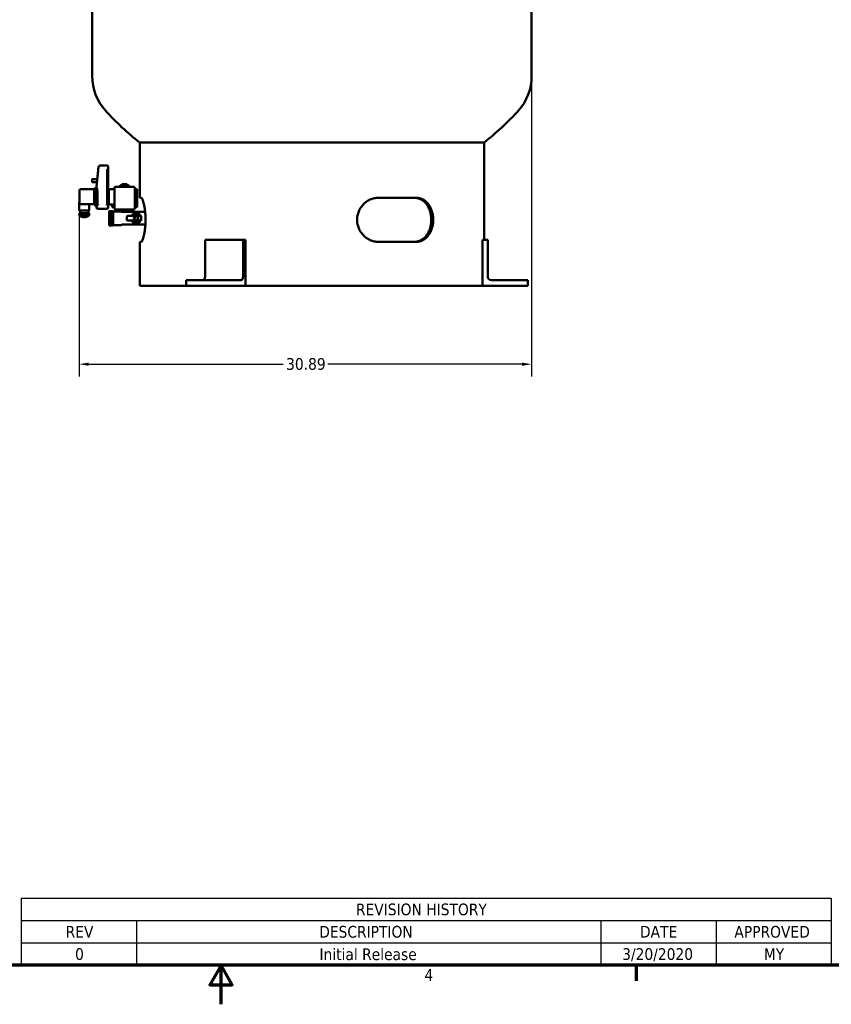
# Model space of a CAD drawing. Header units: inches. Extents: x 1 to 226, y 4 to 143.
# Tile 53 of 80: x 100 to 155, y 4 to 71. Entities that reach past the tile are written whole.
import ezdxf

# ---------------------------------------------------------------- set-up
doc = ezdxf.new("R2010")
doc.units = ezdxf.units.IN
doc.header["$LTSCALE"] = 6.666667
doc.header["$MEASUREMENT"] = 0
for name, color, linetype, lineweight in [('Border (ANSI)', 7, 'Continuous', 70), ('Dimension (ANSI)', 7, 'Continuous', 25), ('Symbol (ANSI)', 7, 'Continuous', 25), ('Visible (ANSI)', 7, 'Continuous', 50)]:
    doc.layers.add(name, color=color, linetype=linetype, lineweight=lineweight)
doc.styles.add('Note Text (ANSI)', font='tahoma.ttf')
doc.dimstyles.new('Default (ANSI)', dxfattribs={"dimscale": 6.666667, "dimtxt": 0.12, "dimasz": 0.098425, "dimexe": 0.125, "dimexo": 0.0625, "dimgap": 0.031496, "dimtad": 0, "dimtih": 1, "dimtoh": 1, "dimrnd": 1e-08, "dimzin": 4, "dimdsep": 46, "dimtxsty": 'Note Text (ANSI)', "dimcen": 0.09, "dimdle": 0.393701, "dimclrd": 256, "dimclre": 256, "dimclrt": 256, "dimadec": 0, "dimazin": 1, "dimtfac": 1, "dimtofl": 0, "dimtmove": 0, "dimatfit": 3, "dimfxl": 1, "dimtolj": 1, "dimtzin": 4, "dimlwd": -1, "dimlwe": -1, "dimarcsym": 0})

# ---------------------------------------------------------------- blocks, each defined once
blk = doc.blocks.new('Borders Default Border')
at = {"layer": 'Border (ANSI)'}
blk.add_line((21.25, 1), (21.25, 0.84), dxfattribs=at)
at = {"layer": 'Border (ANSI)', "flags": 128}
for points in [[(0.5, 1), (0.5, 21), (33.5, 21), (33.5, 1), (0.5, 1)], [(17, 0.6), (17, 1), (16.885, 0.8), (17.115, 0.8), (17, 1)]]:
    blk.add_lwpolyline(points, dxfattribs=at)
at = {"layer": 'Border (ANSI)', "insert": (19.083, 0.84), "char_height": 0.12, "attachment_point": 7, "style": 'Note Text (ANSI)'}
blk.add_mtext('4', dxfattribs=at)
blk = doc.blocks.new('REVISION HISTORY')
at = {"layer": 'Symbol (ANSI)'}
for p, q in [((14.953, 1.686), (23.25, 1.686)), ((14.953, 1.686), (14.953, 1.457)), ((23.25, 1.686), (23.25, 1.457)), ((14.953, 1.457), (23.25, 1.457)), ((14.953, 1.457), (14.953, 1.229)), ((16.134, 1.457), (16.134, 1.229)), ((20.888, 1.457), (20.888, 1.229)), ((22.069, 1.457), (22.069, 1.229)), ((23.25, 1.457), (23.25, 1.229)), ((14.953, 1.229), (23.25, 1.229)), ((14.953, 1.229), (14.953, 1)), ((16.134, 1.229), (16.134, 1)), ((20.888, 1.229), (20.888, 1)), ((22.069, 1.229), (22.069, 1)), ((23.25, 1.229), (23.25, 1)), ((14.953, 1), (23.25, 1))]:
    blk.add_line(p, q, dxfattribs=at)
at = {"layer": 'Symbol (ANSI)', "char_height": 0.12, "attachment_point": 7, "style": 'Note Text (ANSI)'}
for s, insert in [('REVISION HISTORY', (18.381, 1.509)), ('REV', (15.408, 1.283)), ('DESCRIPTION', (18.005, 1.28)), ('DATE', (21.29, 1.283)), ('APPROVED', (22.257, 1.28)), ('0', (15.505, 1.052)), ('Initial Release', (18.008, 1.05)), ('MY', (22.559, 1.054)), ('3/20/2020', (21.108, 1.039))]:
    blk.add_mtext(s, dxfattribs=dict(at, insert=insert))
blk = doc.blocks.new('*D9')
at = {"layer": 'Defpoints', "color": 0, "transparency": 16777216}
for p in [(134.538, 67.325), (103.649, 58.171), (134.538, 47.672)]:
    blk.add_point(p, dxfattribs=at)
at = {"layer": 'Dimension (ANSI)', "transparency": 16777216}
for p, q in [((134.538, 66.908), (134.538, 46.839)), ((103.649, 57.754), (103.649, 46.839)), ((104.305, 47.672), (117.564, 47.672)), ((133.882, 47.672), (120.622, 47.672))]:
    blk.add_line(p, q, dxfattribs=at)
for points in [[(104.305, 47.781), (104.305, 47.563), (103.649, 47.672)], [(133.882, 47.781), (133.882, 47.563), (134.538, 47.672)]]:
    blk.add_solid(points, dxfattribs=at)
at = {"layer": 'Dimension (ANSI)', "transparency": 16777216, "insert": (117.774, 48.09), "char_height": 0.8, "attachment_point": 1, "style": 'Note Text (ANSI)'}
blk.add_mtext('\\A1;30.89', dxfattribs=at)

msp = doc.modelspace()

# ---------------------------------------------------------------- linework, layer by layer
at = {"layer": 'Visible (ANSI)'}
for p, q in [((104.538, 99.3246), (104.538, 67.3246)), ((134.538, 99.3246), (134.538, 67.3246)), ((131.288, 62.7893), (107.788, 62.7893)), ((107.788, 59.0246), (107.788, 62.7893)), ((131.288, 56.1546), (131.288, 62.7893)), ((104.9476, 60.9087), (104.972, 61.1632)), ((105.0358, 61.2158), (104.972, 61.1632)), ((105.0433, 61.222), (105.0358, 61.2158)), ((105.0433, 61.222), (105.5682, 61.222)), ((105.5713, 61.2188), (105.5682, 61.222)), ((105.6273, 61.1629), (105.5713, 61.2188)), ((105.6273, 61.1629), (105.6273, 60.8384)), ((104.8404, 59.7906), (104.9476, 60.9087)), ((104.85, 60.015), (104.932, 60.87)), ((104.9395, 60.9484), (104.932, 60.87)), ((104.9395, 60.9484), (104.9513, 60.9472)), ((105.5682, 58.5937), (105.5682, 60.8975)), ((105.6273, 60.8384), (105.6273, 58.6528)), ((104.5249, 60.2869), (104.5249, 60.1098)), ((104.5446, 60.3066), (104.8779, 60.3066)), ((104.5446, 60.0901), (104.8572, 60.0901)), ((104.85, 60.015), (104.8425, 59.9367)), ((104.8543, 59.9355), (104.8425, 59.9367)), ((107.1174, 59.7909), (106.3773, 59.7909)), ((106.457, 59.8578), (106.457, 59.8126)), ((106.4699, 59.7988), (106.6422, 59.7988)), ((106.4767, 59.8775), (106.6644, 59.8775)), ((106.4914, 59.7909), (106.4914, 59.7988)), ((106.5603, 59.9444), (106.9343, 59.9444)), ((106.5603, 59.9444), (106.5603, 59.8775)), ((106.7135, 59.7988), (106.6422, 59.7988)), ((106.6576, 59.8578), (106.6576, 59.8184)), ((106.6644, 59.8775), (106.935, 59.8775)), ((106.935, 59.7988), (106.886, 59.7988)), ((106.9343, 59.9444), (106.9343, 59.8775)), ((106.935, 59.8775), (107.018, 59.8775)), ((106.9501, 59.7988), (106.935, 59.7988)), ((106.9393, 59.8184), (106.9538, 59.8184)), ((107.0032, 59.7988), (107.018, 59.7988)), ((107.0032, 59.7909), (107.0032, 59.7988)), ((107.0217, 59.8184), (107.0367, 59.8184)), ((107.0376, 59.8578), (107.0376, 59.8184)), ((103.6784, 58.6629), (103.6784, 59.5291)), ((103.7572, 59.6078), (104.6627, 59.6078)), ((104.6627, 59.6669), (104.7611, 59.6669)), ((104.6627, 59.6669), (104.6627, 59.5881)), ((104.6627, 58.6039), (104.6627, 59.5881)), ((104.8398, 59.7793), (104.8398, 59.6192)), ((104.8398, 58.6528), (104.8398, 59.6192)), ((104.8989, 59.1635), (104.8989, 58.5937)), ((105.6273, 59.6236), (105.6745, 59.6236)), ((105.6745, 59.5054), (105.6745, 59.6236)), ((105.6745, 59.5054), (105.6745, 58.6865)), ((105.7532, 59.6177), (105.9698, 59.6177)), ((106.0485, 58.2988), (106.0485, 59.6964)), ((106.1273, 59.7751), (107.3674, 59.7751)), ((107.4461, 59.6964), (107.4461, 58.2988)), ((107.6036, 59.6177), (107.4461, 59.6177)), ((107.6036, 59.6177), (107.6036, 58.3775)), ((103.6775, 58.7417), (103.6489, 58.7023)), ((103.6489, 58.7023), (103.6784, 58.7023)), ((103.6489, 58.1708), (103.6489, 58.7023)), ((103.6784, 58.7417), (103.6775, 58.7417)), ((104.6627, 58.5842), (103.7572, 58.5842)), ((104.3379, 58.1708), (104.3379, 58.5842)), ((104.6627, 58.6039), (104.6627, 58.5251)), ((104.7611, 58.5251), (104.6627, 58.5251)), ((104.8398, 58.3283), (104.8398, 58.6528)), ((105.6273, 58.6528), (105.6273, 58.3283)), ((105.6745, 58.5684), (105.6273, 58.5684)), ((105.6745, 58.5684), (105.6745, 58.6865)), ((105.9238, 58.5743), (105.7532, 58.5743)), ((105.891, 58.4956), (105.891, 58.3775)), ((107.8841, 59.0246), (107.788, 59.0246)), ((126.664, 59.0246), (124.0659, 59.0246)), ((103.6593, 57.9621), (103.656, 57.9621)), ((103.6593, 57.9621), (103.6593, 57.844)), ((103.6593, 57.844), (103.8343, 57.844)), ((103.6686, 58.1511), (104.3182, 58.1511)), ((103.6757, 57.9818), (103.7224, 57.9818)), ((103.708, 58.1511), (103.708, 57.9818)), ((103.8041, 57.9818), (103.8508, 57.9818)), ((103.8343, 57.9621), (103.8519, 57.9621)), ((103.8343, 57.844), (103.8343, 57.9621)), ((103.8508, 57.9818), (103.9354, 57.9818)), ((103.8519, 57.9621), (103.8519, 57.844)), ((103.8519, 57.844), (104.1696, 57.844)), ((104.0838, 57.9818), (104.1684, 57.9818)), ((104.1684, 57.9818), (104.2064, 57.9818)), ((104.1696, 57.844), (104.1696, 57.9621)), ((104.186, 57.9621), (104.1696, 57.9621)), ((104.186, 57.9621), (104.186, 57.844)), ((104.186, 57.844), (104.3287, 57.844)), ((104.2731, 57.9818), (104.3111, 57.9818)), ((104.2788, 58.1511), (104.2788, 57.9818)), ((104.3308, 57.9621), (104.3287, 57.9621)), ((104.3287, 57.844), (104.3287, 57.9621)), ((104.8398, 58.3283), (104.8958, 58.2724)), ((104.8958, 58.2724), (104.8989, 58.2692)), ((105.5682, 58.2692), (104.8989, 58.2692)), ((105.5682, 58.2692), (105.5713, 58.2724)), ((105.5713, 58.2724), (105.6273, 58.3283)), ((105.6843, 58.0795), (105.6843, 57.6936)), ((105.704, 58.1187), (105.704, 58.1187)), ((105.704, 58.1187), (105.704, 58.1092)), ((105.9402, 58.1187), (105.704, 58.1187)), ((105.704, 58.1092), (105.704, 58.109)), ((105.9402, 58.1092), (105.704, 58.1092)), ((105.704, 58.109), (105.704, 58.0951)), ((105.704, 58.0951), (105.704, 58.0872)), ((105.704, 58.0872), (105.9402, 58.0872)), ((105.704, 58.0854), (105.704, 58.0846)), ((105.9402, 58.0854), (105.704, 58.0854)), ((105.704, 58.0846), (105.704, 58.0693)), ((105.704, 58.0693), (105.704, 58.0618)), ((105.704, 58.0618), (105.9402, 58.0618)), ((105.704, 58.0481), (105.704, 58.0463)), ((105.9402, 58.0481), (105.704, 58.0481)), ((105.704, 58.0463), (105.704, 58.0301)), ((105.9402, 58.0301), (105.704, 58.0301)), ((105.704, 58.0301), (105.704, 58.0232)), ((105.704, 58.0232), (105.9402, 58.0232)), ((105.704, 57.9982), (105.704, 57.9953)), ((105.9402, 57.9982), (105.704, 57.9982)), ((105.704, 57.9953), (105.704, 57.9882)), ((105.704, 57.9882), (105.704, 57.9786)), ((105.704, 57.9786), (105.704, 57.9726)), ((105.704, 57.9726), (105.9402, 57.9726)), ((105.704, 57.9375), (105.704, 57.933)), ((105.9402, 57.9375), (105.704, 57.9375)), ((105.704, 57.933), (105.704, 57.9274)), ((105.704, 57.9274), (105.704, 57.9164)), ((105.704, 57.9164), (105.704, 57.9115)), ((105.704, 57.9115), (105.9402, 57.9115)), ((105.704, 57.8677), (105.704, 57.8615)), ((105.9402, 57.8677), (105.704, 57.8677)), ((105.704, 57.8615), (105.704, 57.8576)), ((105.704, 57.8576), (105.704, 57.8455)), ((105.9402, 57.8455), (105.704, 57.8455)), ((105.704, 57.8455), (105.704, 57.8417)), ((105.704, 57.8417), (105.9402, 57.8417)), ((105.704, 57.7909), (105.704, 57.7828)), ((105.9402, 57.7909), (105.704, 57.7909)), ((105.704, 57.7828), (105.704, 57.7808)), ((105.704, 57.7808), (105.704, 57.7679)), ((106.0485, 58.3775), (105.891, 58.3775)), ((105.9402, 58.1187), (105.9402, 58.1187)), ((105.9402, 58.1092), (105.9402, 58.1187)), ((105.9402, 58.109), (105.9402, 58.1092)), ((105.9402, 58.0951), (105.9402, 58.109)), ((105.9402, 58.0872), (105.9402, 58.0951)), ((105.9402, 58.0846), (105.9402, 58.0854)), ((105.9402, 58.0693), (105.9402, 58.0846)), ((105.9402, 58.0618), (105.9402, 58.0693)), ((105.9402, 58.0463), (105.9402, 58.0481)), ((105.9402, 58.0301), (105.9402, 58.0463)), ((105.9402, 58.0232), (105.9402, 58.0301)), ((105.9402, 57.9953), (105.9402, 57.9982)), ((105.9402, 57.9882), (105.9402, 57.9953)), ((105.9402, 57.9786), (105.9402, 57.9882)), ((105.9402, 57.9726), (105.9402, 57.9786)), ((105.9402, 57.933), (105.9402, 57.9375)), ((105.9402, 57.9274), (105.9402, 57.933)), ((105.9402, 57.9164), (105.9402, 57.9274)), ((105.9402, 57.9115), (105.9402, 57.9164)), ((105.9402, 57.8615), (105.9402, 57.8677)), ((105.9402, 57.8576), (105.9402, 57.8615)), ((105.9402, 57.8455), (105.9402, 57.8576)), ((105.9402, 57.8417), (105.9402, 57.8455)), ((105.9402, 57.7828), (105.9402, 57.7909)), ((105.9402, 57.7808), (105.9402, 57.7828)), ((105.9402, 57.7679), (105.9402, 57.7808)), ((105.9599, 57.6936), (105.9599, 58.0795)), ((106.4948, 58.0992), (105.9993, 58.0992)), ((107.3674, 58.22), (106.1273, 58.22)), ((106.2474, 58.2043), (106.2474, 58.0992)), ((106.2474, 58.2043), (106.5079, 58.2043)), ((106.3223, 58.22), (106.3223, 58.2043)), ((106.5079, 58.2043), (106.5079, 58.097)), ((106.5079, 58.2043), (107.0078, 58.2043)), ((106.5389, 58.0714), (106.5226, 58.0877)), ((108.1518, 58.0599), (106.5668, 58.0599)), ((106.9442, 57.7843), (107.3919, 57.7843)), ((107.0078, 58.2043), (107.0078, 58.0599)), ((107.0078, 58.2043), (107.2472, 58.2043)), ((107.1723, 58.22), (107.1723, 58.2043)), ((107.2472, 58.2043), (107.2472, 58.0599)), ((107.6036, 58.3775), (107.4461, 58.3775)), ((107.6776, 57.7843), (107.8497, 57.7843)), ((105.6843, 57.6936), (105.6843, 57.174)), ((105.704, 57.7679), (105.704, 57.7653)), ((105.704, 57.7653), (105.9402, 57.7653)), ((105.704, 57.7095), (105.704, 57.6994)), ((105.9402, 57.7095), (105.704, 57.7095)), ((105.704, 57.6994), (105.704, 57.686)), ((105.704, 57.686), (105.704, 57.6848)), ((105.704, 57.6848), (105.9402, 57.6848)), ((105.704, 57.6259), (105.704, 57.6261)), ((105.704, 57.6261), (105.9402, 57.6261)), ((105.704, 57.6259), (105.704, 57.6138)), ((105.704, 57.6138), (105.704, 57.6023)), ((105.704, 57.6023), (105.9402, 57.6023)), ((105.704, 57.5425), (105.704, 57.5441)), ((105.704, 57.5441), (105.9402, 57.5441)), ((105.704, 57.5425), (105.704, 57.5285)), ((105.704, 57.5425), (105.9402, 57.5425)), ((105.704, 57.5285), (105.704, 57.5191)), ((105.704, 57.5191), (105.9402, 57.5191)), ((105.704, 57.4616), (105.704, 57.4646)), ((105.704, 57.4646), (105.9402, 57.4646)), ((105.704, 57.4616), (105.704, 57.4463)), ((105.704, 57.4616), (105.9402, 57.4616)), ((105.704, 57.4463), (105.704, 57.4388)), ((105.704, 57.4388), (105.9402, 57.4388)), ((105.704, 57.3858), (105.704, 57.39)), ((105.704, 57.39), (105.9402, 57.39)), ((105.704, 57.3858), (105.704, 57.3695)), ((105.704, 57.3695), (105.704, 57.3639)), ((105.704, 57.3639), (105.9402, 57.3639)), ((105.704, 57.3173), (105.704, 57.3226)), ((105.704, 57.3226), (105.9402, 57.3226)), ((105.704, 57.3173), (105.704, 57.3006)), ((105.704, 57.3006), (105.704, 57.2966)), ((105.704, 57.2966), (105.9402, 57.2966)), ((105.704, 57.2582), (105.704, 57.2644)), ((105.704, 57.2644), (105.9402, 57.2644)), ((105.704, 57.2582), (105.704, 57.2416)), ((105.704, 57.2416), (105.704, 57.239)), ((105.704, 57.239), (105.9402, 57.239)), ((105.704, 57.2102), (105.704, 57.2173)), ((105.704, 57.2173), (105.9402, 57.2173)), ((105.704, 57.2102), (105.704, 57.1942)), ((105.704, 57.1942), (105.704, 57.1928)), ((105.704, 57.1928), (105.9402, 57.1928)), ((105.704, 57.175), (105.704, 57.1826)), ((105.704, 57.1826), (105.9402, 57.1826)), ((105.704, 57.175), (105.704, 57.16)), ((105.704, 57.16), (105.704, 57.1594)), ((105.704, 57.1535), (105.704, 57.1594)), ((105.704, 57.1594), (105.9402, 57.1594)), ((105.704, 57.1579), (105.9402, 57.1579)), ((105.704, 57.1535), (105.704, 57.14)), ((105.704, 57.1535), (105.9402, 57.1535)), ((105.704, 57.14), (105.704, 57.1399)), ((105.704, 57.1399), (105.704, 57.135)), ((105.704, 57.1399), (105.9402, 57.1399)), ((105.704, 57.135), (105.704, 57.1348)), ((105.9402, 57.1348), (105.704, 57.1348)), ((105.9402, 57.7653), (105.9402, 57.7679)), ((105.9402, 57.6994), (105.9402, 57.7095)), ((105.9402, 57.686), (105.9402, 57.6994)), ((105.9402, 57.6848), (105.9402, 57.686)), ((105.9402, 57.6261), (105.9402, 57.6259)), ((105.9402, 57.6138), (105.9402, 57.6259)), ((105.9402, 57.6023), (105.9402, 57.6138)), ((105.9402, 57.5441), (105.9402, 57.5425)), ((105.9402, 57.5285), (105.9402, 57.5425)), ((105.9402, 57.5191), (105.9402, 57.5285)), ((105.9402, 57.4646), (105.9402, 57.4616)), ((105.9402, 57.4463), (105.9402, 57.4616)), ((105.9402, 57.4388), (105.9402, 57.4463)), ((105.9402, 57.39), (105.9402, 57.3858)), ((105.9402, 57.3695), (105.9402, 57.3858)), ((105.9402, 57.3639), (105.9402, 57.3695)), ((105.9402, 57.3226), (105.9402, 57.3173)), ((105.9402, 57.3006), (105.9402, 57.3173)), ((105.9402, 57.2966), (105.9402, 57.3006)), ((105.9402, 57.2644), (105.9402, 57.2582)), ((105.9402, 57.2416), (105.9402, 57.2582)), ((105.9402, 57.239), (105.9402, 57.2416)), ((105.9402, 57.2173), (105.9402, 57.2102)), ((105.9402, 57.1942), (105.9402, 57.2102)), ((105.9402, 57.1928), (105.9402, 57.1942)), ((105.9402, 57.1826), (105.9402, 57.175)), ((105.9402, 57.16), (105.9402, 57.175)), ((105.9402, 57.1594), (105.9402, 57.16)), ((105.9402, 57.1594), (105.9402, 57.1535)), ((105.9402, 57.14), (105.9402, 57.1535)), ((105.9402, 57.1399), (105.9402, 57.14)), ((105.9402, 57.135), (105.9402, 57.1399)), ((105.9402, 57.1348), (105.9402, 57.135)), ((105.9599, 57.174), (105.9599, 57.6936)), ((106.4948, 57.1543), (105.9993, 57.1543)), ((106.5389, 57.1822), (106.5226, 57.1659)), ((108.1677, 57.1937), (106.5668, 57.1937)), ((106.9048, 57.5087), (106.9048, 57.7449)), ((107.3919, 57.4693), (106.9442, 57.4693)), ((107.8497, 57.4693), (107.6776, 57.4693)), ((107.8891, 57.7493), (107.8891, 57.7449)), ((107.8891, 57.7449), (107.8891, 57.5087)), ((107.8891, 57.5087), (107.8891, 57.5043)), ((107.788, 53.0246), (107.788, 56.0246)), ((107.788, 56.0246), (107.8841, 56.0246)), ((112.2389, 53.6546), (112.2389, 56.1546)), ((114.837, 56.1546), (112.2389, 56.1546)), ((115.0101, 56.1546), (114.837, 56.1546)), ((114.837, 56.1546), (114.837, 53.6546)), ((115.0101, 56.1546), (115.0101, 53.0246)), ((124.0659, 56.0246), (126.664, 56.0246)), ((131.1918, 53.0246), (131.1918, 56.1546)), ((131.538, 56.1546), (131.1918, 56.1546)), ((131.538, 53.6546), (131.538, 56.1546)), ((110.9555, 53.4046), (111.0805, 53.4046)), ((110.9555, 53.0246), (110.9555, 53.4046)), ((113.2455, 53.4046), (111.0805, 53.4046)), ((113.2455, 53.4046), (113.587, 53.4046)), ((114.712, 53.4046), (113.587, 53.4046)), ((134.038, 53.4046), (131.788, 53.4046)), ((134.038, 53.4046), (134.288, 53.4046)), ((134.288, 53.0246), (134.288, 53.4046)), ((107.788, 53.0246), (110.9555, 53.0246)), ((111.0805, 53.0246), (110.9555, 53.0246)), ((113.2455, 53.0246), (111.0805, 53.0246)), ((113.587, 53.0246), (113.2455, 53.0246)), ((113.587, 53.0246), (115.0101, 53.0246)), ((115.0101, 53.0246), (131.1918, 53.0246)), ((131.1918, 53.0246), (134.038, 53.0246)), ((134.288, 53.0246), (134.038, 53.0246))]:
    msp.add_line(p, q, dxfattribs=at)
for centre, radius, start, end in [((108.038, 67.3246), 3.5, 180, 222.167509), ((131.038, 67.3246), 3.5, 317.832491, 0), ((119.538, 77.7403), 19.0157, 222.167509, 231.836262), ((119.538, 77.7403), 19.0157, 308.163738, 317.832491), ((105.6863, 60.8975), 0.1181, 166.771597, 180), ((104.5446, 60.2869), 0.0197, 90, 180), ((104.5446, 60.1098), 0.0197, 180, 270), ((106.3773, 59.7712), 0.0197, 90, 168.463041), ((106.4767, 59.8578), 0.0197, 90, 180), ((107.018, 59.8578), 0.0197, 0, 90), ((107.018, 59.8184), 0.0197, 270, 0), ((107.1174, 59.7712), 0.0197, 11.536959, 90), ((103.7572, 59.5291), 0.0787, 90, 180), ((104.7611, 59.5881), 0.0787, 0, 90), ((105.7532, 59.5389), 0.0787, 90, 180), ((105.9698, 59.6964), 0.0787, 270, 0), ((105.9698, 59.6964), 0.0787, 270, 0), ((106.1273, 59.6964), 0.0787, 90, 180), ((107.3674, 59.6964), 0.0787, 0, 90), ((103.7572, 58.6629), 0.0787, 180, 270), ((104.7611, 58.6039), 0.0787, 270, 0), ((104.7808, 58.5937), 0.1181, 346.771597, 0), ((105.6863, 58.5937), 0.1181, 180, 193.228403), ((105.7532, 58.6531), 0.0787, 180, 270), ((105.8123, 58.4956), 0.0787, 0, 90), ((103.6686, 58.1708), 0.0197, 180, 270), ((103.6757, 57.9621), 0.0197, 90, 180), ((104.3111, 57.9621), 0.0197, 0, 90), ((104.3182, 58.1708), 0.0197, 270, 0), ((105.704, 58.0795), 0.0197, 90, 180), ((105.9402, 58.0795), 0.0197, 0, 90), ((105.9993, 58.0599), 0.0394, 90, 180), ((106.1273, 58.2988), 0.0787, 180, 270), ((106.4948, 58.0599), 0.0394, 45, 90), ((106.5668, 58.0992), 0.0394, 225, 270), ((106.9442, 57.7449), 0.0394, 90, 180), ((107.1938, 57.8236), 0.0394, 270, 330), ((107.5347, 57.6268), 0.3543, 90, 150), ((107.3674, 58.2988), 0.0787, 270, 0), ((107.5347, 57.6268), 0.1476, 0, 180), ((107.5347, 57.6268), 0.2126, 47.794554, 132.205446), ((107.5347, 57.6268), 0.3543, 30, 90), ((107.8757, 57.8236), 0.0394, 210, 250.723515), ((107.8497, 57.7449), 0.0394, 0, 90), ((107.8497, 57.7493), 0.0394, 0, 70.723515), ((105.704, 57.174), 0.0197, 180, 270), ((105.9402, 57.174), 0.0197, 270, 0), ((105.9993, 57.1937), 0.0394, 180, 270), ((106.4948, 57.1937), 0.0394, 270, 315), ((106.5668, 57.1543), 0.0394, 90, 135), ((106.9442, 57.5087), 0.0394, 180, 270), ((107.1938, 57.4299), 0.0394, 30, 90), ((107.5347, 57.6268), 0.3543, 210, 270), ((107.5347, 57.6268), 0.1476, 180, 0), ((107.5347, 57.6268), 0.2126, 227.794554, 270), ((107.5347, 57.6268), 0.1181, 101.451694, 281.451694), ((107.5347, 57.6268), 0.1181, 281.451694, 101.451694), ((107.5347, 57.6268), 0.2126, 270, 312.205446), ((107.5347, 57.6268), 0.3543, 270, 330), ((107.8757, 57.4299), 0.0394, 109.276485, 150), ((107.8497, 57.5087), 0.0394, 270, 0), ((107.8497, 57.5043), 0.0394, 289.276485, 0), ((131.788, 53.6546), 0.25, 180, 270)]:
    msp.add_arc(centre, radius, start, end, dxfattribs=at)
for centre, major_axis, ratio, start_param, end_param in [((105.085, 61.1039), (0.1005, -0.1106), 0.4128738, 1.9972687, 2.4587983), ((105.5091, 61.1039), (-0.1091, -0.1091), 0.4142136, 3.7651709, 4.3196899), ((105.5091, 60.8975), (-0.1091, 0.1091), 0.4142136, 4.5505691, 5.1050881), ((105.5091, 60.7203), (-0.0835, -0.2016), 0.4142136, 2.3561945, 3.3724718), ((105.0751, 59.7681), (-0.2347, 0.0225), 0.7071068, 6.2831563, 6.3508381), ((106.4699, 59.8184), (0, 0.0197), 0.7815815, 2.6179939, 3.1415927), ((106.6422, 59.8184), (0, 0.0197), 0.7815815, 3.1415927, 4.712389), ((106.6644, 59.8578), (0, -0.0197), 0.3453124, 3.1415927, 4.712389), ((106.935, 59.8184), (0, -0.0197), 0.2181346, 0, 1.5707963), ((106.935, 59.8184), (0, -0.0197), 0.9542377, 0, 1.5707963), ((107.0029, 59.8184), (0, -0.0197), 0.9542377, 0, 1.5707963), ((107.018, 59.8184), (0, -0.0197), 0.9542377, 0, 1.5707963), ((104.7808, 57.9317), (0.0835, 1.7459), 0.0478355, 5.4977871, 6.5449847), ((104.958, 58.7709), (-0.0835, -0.2016), 0.4142136, 5.4977871, 6.5140645), ((104.958, 58.5937), (-0.1091, 0.1091), 0.4142136, 1.4089764, 1.9634954), ((105.5091, 58.5937), (0.1091, 0.1091), 0.4142136, 4.3196899, 4.8742089), ((105.5091, 58.7709), (0.0835, -0.2016), 0.4142136, 6.0523061, 7.0685835), ((104.958, 58.3873), (0.1091, 0.1091), 0.4142136, 3.7651709, 4.3196899), ((105.5091, 58.3873), (0.1091, -0.1091), 0.4142136, 5.1050881, 5.659607), ((112.1139, 53.6546), (0, -0.25), 0.5, 0, 1.5707963), ((114.712, 53.6546), (0, -0.25), 0.5, 0, 1.5707963)]:
    msp.add_ellipse(centre, major_axis=major_axis, ratio=ratio, start_param=start_param, end_param=end_param, dxfattribs=at)
for points, knots in [([(104.8716, 60.2405), (104.8726, 60.2503), (104.8735, 60.2602), (104.8743, 60.2694), (104.8763, 60.291), (104.8779, 60.3072), (104.8779, 60.3066), (104.878, 60.3064), (104.8778, 60.3048), (104.8775, 60.3018)], [5.2186968, 5.2186968, 5.2186968, 5.2186968, 5.5397226, 5.5397226, 5.5397226, 6.2930338, 6.2930338, 6.2930338, 6.5191293, 6.5191293, 6.5191293, 6.5191293]), ([(106.7135, 59.7988), (106.7298, 59.7988), (106.7463, 59.7987), (106.7685, 59.7988), (106.7743, 59.7988), (106.7878, 59.7988), (106.7955, 59.7988), (106.8108, 59.7988), (106.8184, 59.7988), (106.8313, 59.7988), (106.8368, 59.7988), (106.85, 59.7988), (106.8576, 59.7988), (106.8687, 59.7988), (106.8723, 59.7988), (106.8793, 59.7988), (106.8826, 59.7988), (106.886, 59.7988)], [-0.45860597, -0.45860597, -0.45860597, -0.45860597, -0.33304178, -0.33304178, -0.28895928, -0.28895928, -0.22923233, -0.22923233, -0.16953663, -0.16953663, -0.1254944, -0.1254944, -0.06130112, -0.06130112, -0.03021656, -0.03021656, 0, 0, 0, 0]), ([(107.0029, 59.7988), (107.0031, 59.7988), (107.0032, 59.7988), (107.0032, 59.7988), (107.0032, 59.7988), (107.0026, 59.7988), (107.0018, 59.7988), (106.9998, 59.7988), (106.9987, 59.7988), (106.9959, 59.7988), (106.9939, 59.7988), (106.9892, 59.7988), (106.9865, 59.7988), (106.9812, 59.7988), (106.9788, 59.7988), (106.9689, 59.7987), (106.9601, 59.7988), (106.9501, 59.7988)], [0, 0, 0, 0, 0.03021979, 0.03021979, 0.06130774, 0.06130774, 0.12550818, 0.12550818, 0.16955536, 0.16955536, 0.22925811, 0.22925811, 0.2889784, 0.2889784, 0.33305574, 0.33305574, 0.45860555, 0.45860555, 0.45860555, 0.45860555]), ([(106.0455, 58.5258), (106.0431, 58.5334), (106.0395, 58.5407), (106.0345, 58.5474), (106.0296, 58.5542), (106.0237, 58.5602), (106.0168, 58.5654), (106.0099, 58.5706), (106.0024, 58.5748), (105.9944, 58.5779), (105.9904, 58.5795), (105.9863, 58.5808), (105.9822, 58.5819), (105.9781, 58.5829), (105.9739, 58.5837), (105.9698, 58.5842)], [0, 0, 0, 0, 0.0006510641, 0.0006510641, 0.0006510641, 0.0013021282, 0.0013021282, 0.0013021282, 0.0019531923, 0.0019531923, 0.0019531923, 0.0022787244, 0.0022787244, 0.0022787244, 0.0026042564, 0.0026042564, 0.0026042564, 0.0026042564]), ([(106.0485, 58.5044), (106.0485, 58.5092), (106.0481, 58.514), (106.0468, 58.5212), (106.0462, 58.5236), (106.0455, 58.5258)], [-2.16572875, -2.16572875, -2.16572875, -2.16572875, -2.118820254, -2.118820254, -2.093315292, -2.093315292, -2.093315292, -2.093315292]), ([(107.8841, 59.0246), (107.8963, 59.0246), (107.9102, 59.0155), (107.9402, 58.9771), (107.9564, 58.9479), (107.9896, 58.8707), (108.0067, 58.8227), (108.04, 58.7118), (108.0563, 58.6489), (108.0859, 58.5157), (108.1003, 58.441), (108.1265, 58.2782), (108.1383, 58.1901), (108.1576, 58.006), (108.1651, 57.9099), (108.175, 57.7164), (108.1774, 57.619), (108.1774, 57.5246), (108.1774, 57.4303), (108.175, 57.3329), (108.1651, 57.1394), (108.1576, 57.0433), (108.1383, 56.8592), (108.1265, 56.7711), (108.1003, 56.6082), (108.0859, 56.5335), (108.0563, 56.4004), (108.04, 56.3375), (108.0067, 56.2266), (107.9896, 56.1786), (107.9564, 56.1014), (107.9402, 56.0722), (107.9102, 56.0338), (107.8963, 56.0246), (107.8841, 56.0246)], [-5.792534, -5.792534, -5.792534, -5.792534, -5.0630897, -5.0630897, -4.3336453, -4.3336453, -3.604201, -3.604201, -2.8747566, -2.8747566, -2.1560674, -2.1560674, -1.4373783, -1.4373783, -0.7186891, -0.7186891, 0, 0, 0, 0.7186891, 0.7186891, 1.4373783, 1.4373783, 2.1560674, 2.1560674, 2.8747566, 2.8747566, 3.604201, 3.604201, 4.3336453, 4.3336453, 5.0630897, 5.0630897, 5.792534, 5.792534, 5.792534, 5.792534]), ([(124.0659, 56.0246), (123.9775, 56.0246), (123.8858, 56.0338), (123.7022, 56.0722), (123.6104, 56.1014), (123.4333, 56.1786), (123.348, 56.2266), (123.1893, 56.3375), (123.116, 56.4004), (122.9866, 56.5335), (122.9259, 56.6082), (122.8183, 56.7711), (122.7714, 56.8592), (122.6958, 57.0433), (122.667, 57.1394), (122.6292, 57.3329), (122.6202, 57.4303), (122.6202, 57.619), (122.6292, 57.7164), (122.667, 57.9099), (122.6958, 58.006), (122.7714, 58.1901), (122.8183, 58.2782), (122.9259, 58.441), (122.9866, 58.5157), (123.116, 58.6489), (123.1893, 58.7118), (123.348, 58.8227), (123.4333, 58.8707), (123.6104, 58.9479), (123.7022, 58.9771), (123.8858, 59.0155), (123.9775, 59.0246), (124.0659, 59.0246)], [5.7508997, 5.7508997, 5.7508997, 5.7508997, 6.4803441, 6.4803441, 7.2097885, 7.2097885, 7.9392328, 7.9392328, 8.6686772, 8.6686772, 9.3873663, 9.3873663, 10.1060555, 10.1060555, 10.8247446, 10.8247446, 11.5434338, 11.5434338, 12.2621229, 12.2621229, 12.9808121, 12.9808121, 13.6995012, 13.6995012, 14.4181904, 14.4181904, 15.1476347, 15.1476347, 15.8770791, 15.8770791, 16.6065234, 16.6065234, 17.3359678, 17.3359678, 17.3359678, 17.3359678]), ([(126.5379, 56.0246), (126.6139, 56.0246), (126.6917, 56.0338), (126.845, 56.0722), (126.9205, 56.1015), (127.0639, 56.1787), (127.132, 56.2267), (127.2569, 56.3376), (127.3138, 56.4005), (127.4133, 56.5337), (127.4594, 56.6084), (127.5404, 56.7711), (127.5754, 56.8593), (127.6314, 57.0433), (127.6526, 57.1394), (127.6804, 57.3329), (127.687, 57.4303), (127.687, 57.5246), (127.687, 57.619), (127.6804, 57.7164), (127.6526, 57.9099), (127.6314, 58.006), (127.5754, 58.19), (127.5404, 58.2781), (127.4594, 58.4409), (127.4133, 58.5156), (127.3138, 58.6488), (127.2569, 58.7117), (127.132, 58.8226), (127.0639, 58.8706), (126.9205, 58.9478), (126.845, 58.9771), (126.6917, 59.0155), (126.6139, 59.0246), (126.5379, 59.0246)], [-5.7948979, -5.7948979, -5.7948979, -5.7948979, -5.0649169, -5.0649169, -4.3349359, -4.3349359, -3.604955, -3.604955, -2.874974, -2.874974, -2.1562305, -2.1562305, -1.437487, -1.437487, -0.7187435, -0.7187435, 0, 0, 0, 0.7187435, 0.7187435, 1.437487, 1.437487, 2.1562305, 2.1562305, 2.874974, 2.874974, 3.604955, 3.604955, 4.3349359, 4.3349359, 5.0649169, 5.0649169, 5.7948979, 5.7948979, 5.7948979, 5.7948979]), ([(126.664, 59.0246), (126.7401, 59.0246), (126.818, 59.0155), (126.9716, 58.9771), (127.0472, 58.9479), (127.191, 58.8707), (127.2593, 58.8227), (127.3846, 58.7118), (127.4417, 58.6489), (127.5415, 58.5157), (127.5878, 58.441), (127.6692, 58.2782), (127.7043, 58.1901), (127.7606, 58.006), (127.7818, 57.9099), (127.8097, 57.7164), (127.8163, 57.619), (127.8163, 57.5246), (127.8163, 57.4303), (127.8097, 57.3329), (127.7818, 57.1394), (127.7606, 57.0433), (127.7043, 56.8592), (127.6692, 56.7711), (127.5878, 56.6082), (127.5415, 56.5335), (127.4417, 56.4004), (127.3846, 56.3375), (127.2593, 56.2266), (127.191, 56.1786), (127.0472, 56.1014), (126.9716, 56.0722), (126.818, 56.0338), (126.7401, 56.0246), (126.664, 56.0246)], [-5.792534, -5.792534, -5.792534, -5.792534, -5.0630897, -5.0630897, -4.3336453, -4.3336453, -3.604201, -3.604201, -2.8747566, -2.8747566, -2.1560674, -2.1560674, -1.4373783, -1.4373783, -0.7186891, -0.7186891, 0, 0, 0, 0.7186891, 0.7186891, 1.4373783, 1.4373783, 2.1560674, 2.1560674, 2.8747566, 2.8747566, 3.604201, 3.604201, 4.3336453, 4.3336453, 5.0630897, 5.0630897, 5.792534, 5.792534, 5.792534, 5.792534]), ([(103.6572, 57.9621), (103.656, 57.9621), (103.6556, 57.9622), (103.6574, 57.9622), (103.658, 57.9621), (103.6587, 57.9621), (103.6593, 57.9621)], [1.19314452, 1.19314452, 1.19314452, 1.19314452, 1.88359558, 1.88359558, 1.88359558, 2.0943951, 2.0943951, 2.0943951, 2.0943951]), ([(104.3308, 57.9621), (104.3307, 57.959), (104.3302, 57.956), (104.3295, 57.9487), (104.3292, 57.9445), (104.3287, 57.9301), (104.3288, 57.9198), (104.3288, 57.8892), (104.3293, 57.8688), (104.3305, 57.8459), (104.3304, 57.8433), (104.3291, 57.8382), (104.328, 57.8357), (104.3252, 57.8309), (104.3235, 57.8285), (104.3175, 57.8209), (104.3127, 57.8159), (104.2964, 57.8), (104.2838, 57.79), (104.2455, 57.7635), (104.2178, 57.7494), (104.1521, 57.7242), (104.1129, 57.7151), (104.0225, 57.7034), (103.9702, 57.7032), (103.8862, 57.7132), (103.8533, 57.7198), (103.7957, 57.7382), (103.7704, 57.7488), (103.7283, 57.7721), (103.7108, 57.7838), (103.6877, 57.8028), (103.6809, 57.8089), (103.6701, 57.8201), (103.6658, 57.8249), (103.6605, 57.8327), (103.6589, 57.8354), (103.6571, 57.8401), (103.6566, 57.842), (103.6563, 57.8463), (103.6564, 57.8485), (103.6568, 57.8544), (103.6571, 57.858), (103.6577, 57.8715), (103.6578, 57.8814), (103.658, 57.8992), (103.658, 57.907), (103.658, 57.9228), (103.658, 57.9307), (103.6577, 57.9418), (103.6575, 57.945), (103.6569, 57.9529), (103.6561, 57.9575), (103.656, 57.9621)], [0, 0, 0, 0, 0.023437, 0.023437, 0.0558148, 0.0558148, 0.1340234, 0.1340234, 0.289553, 0.289553, 0.3091381, 0.3091381, 0.3295433, 0.3295433, 0.351669, 0.351669, 0.4039654, 0.4039654, 0.5263712, 0.5263712, 0.7607586, 0.7607586, 1.0633482, 1.0633482, 1.4554395, 1.4554395, 1.7084442, 1.7084442, 1.9163702, 1.9163702, 2.0763313, 2.0763313, 2.1459247, 2.1459247, 2.1951152, 2.1951152, 2.2182669, 2.2182669, 2.2333407, 2.2333407, 2.2505369, 2.2505369, 2.2780895, 2.2780895, 2.353812, 2.353812, 2.4137314, 2.4137314, 2.4738715, 2.4738715, 2.4990426, 2.4990426, 2.5343052, 2.5343052, 2.5343052, 2.5343052]), ([(103.6593, 57.9621), (103.6594, 57.9426), (103.6593, 57.9228), (103.6593, 57.9031), (103.6593, 57.8907), (103.6593, 57.8783), (103.6593, 57.8659), (103.6592, 57.8586), (103.6586, 57.8511), (103.6593, 57.844)], [-0.0035, -0.0035, -0.0035, -0.0035, -0.002, -0.002, -0.002, -0.0010561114, -0.0010561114, -0.0010561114, -0.0005, -0.0005, -0.0005, -0.0005]), ([(103.6593, 57.844), (103.6634, 57.844), (103.6691, 57.8441), (103.674, 57.8441), (103.7007, 57.844), (103.7274, 57.844), (103.7541, 57.844), (103.7675, 57.844), (103.7808, 57.8441), (103.7942, 57.8441), (103.8019, 57.8441), (103.8095, 57.8441), (103.8172, 57.8441), (103.8223, 57.8441), (103.8274, 57.8441), (103.8325, 57.844), (103.8331, 57.844), (103.8337, 57.844), (103.8343, 57.844)], [-0.0083715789, -0.0083715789, -0.0083715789, -0.0083715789, -0.0076941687, -0.0076941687, -0.0076941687, -0.0039914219, -0.0039914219, -0.0039914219, -0.0021400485, -0.0021400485, -0.0021400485, -0.0010828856, -0.0010828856, -0.0010828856, -0.0003693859, -0.0003693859, -0.0003693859, -0.0002886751, -0.0002886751, -0.0002886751, -0.0002886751]), ([(103.7356, 57.844), (103.7315, 57.844), (103.7275, 57.844), (103.7234, 57.844), (103.7206, 57.844), (103.7178, 57.844), (103.715, 57.844)], [-0.0046791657, -0.0046791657, -0.0046791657, -0.0046791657, -0.0039871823, -0.0039871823, -0.0039871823, -0.0035112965, -0.0035112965, -0.0035112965, -0.0035112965]), ([(103.8041, 57.9818), (103.7972, 57.9818), (103.7907, 57.9818), (103.778, 57.9818), (103.7719, 57.9818), (103.7623, 57.9818), (103.7585, 57.9818), (103.7515, 57.9818), (103.7482, 57.9818), (103.7403, 57.9818), (103.7361, 57.9818), (103.7285, 57.9818), (103.7252, 57.9818), (103.7224, 57.9818)], [-0.38195845, -0.38195845, -0.38195845, -0.38195845, -0.31203286, -0.31203286, -0.23980389, -0.23980389, -0.1909793, -0.1909793, -0.14215433, -0.14215433, -0.06992321, -0.06992321, 0, 0, 0, 0]), ([(103.8343, 57.844), (103.8338, 57.8511), (103.8343, 57.8584), (103.8343, 57.8656), (103.8345, 57.8935), (103.8343, 57.9215), (103.8343, 57.9493), (103.8343, 57.9536), (103.8343, 57.9579), (103.8343, 57.9621)], [0.0005, 0.0005, 0.0005, 0.0005, 0.0010496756, 0.0010496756, 0.0010496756, 0.0031741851, 0.0031741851, 0.0031741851, 0.0035, 0.0035, 0.0035, 0.0035]), ([(103.8343, 57.9621), (103.8377, 57.9621), (103.8423, 57.9622), (103.8478, 57.9622), (103.8492, 57.9621), (103.8506, 57.9621), (103.8519, 57.9621)], [2.0943951, 2.0943951, 2.0943951, 2.0943951, 2.9316053, 2.9316053, 2.9316053, 3.1415927, 3.1415927, 3.1415927, 3.1415927]), ([(103.8519, 57.9621), (103.8519, 57.9426), (103.8519, 57.9227), (103.8519, 57.9031), (103.852, 57.8908), (103.852, 57.8784), (103.8519, 57.8661), (103.8519, 57.8587), (103.8517, 57.8511), (103.8519, 57.844)], [-0.0035, -0.0035, -0.0035, -0.0035, -0.002, -0.002, -0.002, -0.0010605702, -0.0010605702, -0.0010605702, -0.0005, -0.0005, -0.0005, -0.0005]), ([(103.8519, 57.844), (103.8606, 57.844), (103.8699, 57.8441), (103.8789, 57.8441), (103.9274, 57.8441), (103.9758, 57.844), (104.0242, 57.844), (104.0484, 57.844), (104.0727, 57.8441), (104.0969, 57.8441), (104.1108, 57.8441), (104.1246, 57.8441), (104.1385, 57.8441), (104.1477, 57.8441), (104.157, 57.8441), (104.1662, 57.844), (104.1674, 57.844), (104.1685, 57.844), (104.1696, 57.844)], [-0.0083715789, -0.0083715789, -0.0083715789, -0.0083715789, -0.0076865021, -0.0076865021, -0.0076865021, -0.0039875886, -0.0039875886, -0.0039875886, -0.0021381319, -0.0021381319, -0.0021381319, -0.0010816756, -0.0010816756, -0.0010816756, -0.0003760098, -0.0003760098, -0.0003760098, -0.0002886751, -0.0002886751, -0.0002886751, -0.0002886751]), ([(104.0838, 57.9818), (104.0751, 57.9818), (104.0662, 57.9818), (104.0481, 57.9818), (104.0387, 57.9818), (104.023, 57.9818), (104.0166, 57.9818), (104.0038, 57.9818), (103.9974, 57.9818), (103.9815, 57.9818), (103.972, 57.9818), (103.9535, 57.9818), (103.9444, 57.9818), (103.9354, 57.9818)], [-0.38195846, -0.38195846, -0.38195846, -0.38195846, -0.31203205, -0.31203205, -0.23980222, -0.23980222, -0.19097706, -0.19097706, -0.14215266, -0.14215266, -0.06992239, -0.06992239, 0, 0, 0, 0]), ([(104.0027, 57.844), (103.9893, 57.844), (103.976, 57.844), (103.9626, 57.844), (103.9557, 57.844), (103.9488, 57.844), (103.9419, 57.844)], [-0.0050098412, -0.0050098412, -0.0050098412, -0.0050098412, -0.0039877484, -0.0039877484, -0.0039877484, -0.0034606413, -0.0034606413, -0.0034606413, -0.0034606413]), ([(104.1696, 57.9621), (104.1749, 57.9621), (104.1805, 57.9622), (104.1838, 57.9622), (104.1846, 57.9621), (104.1853, 57.9621), (104.186, 57.9621)], [-3.1415927, -3.1415927, -3.1415927, -3.1415927, -2.3050622, -2.3050622, -2.3050622, -2.0943951, -2.0943951, -2.0943951, -2.0943951]), ([(104.1696, 57.844), (104.1697, 57.8518), (104.1696, 57.8601), (104.1696, 57.8681), (104.1696, 57.8914), (104.1696, 57.9146), (104.1696, 57.9378), (104.1696, 57.9459), (104.1696, 57.9541), (104.1696, 57.9621)], [0.0005, 0.0005, 0.0005, 0.0005, 0.0011114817, 0.0011114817, 0.0011114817, 0.0028813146, 0.0028813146, 0.0028813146, 0.0035, 0.0035, 0.0035, 0.0035]), ([(104.186, 57.9621), (104.186, 57.9426), (104.186, 57.9228), (104.186, 57.9031), (104.186, 57.8907), (104.186, 57.8783), (104.1861, 57.866), (104.1861, 57.8586), (104.1865, 57.8511), (104.186, 57.844)], [-0.0035, -0.0035, -0.0035, -0.0035, -0.002, -0.002, -0.002, -0.0010570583, -0.0010570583, -0.0010570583, -0.0005, -0.0005, -0.0005, -0.0005]), ([(104.186, 57.844), (104.1904, 57.844), (104.194, 57.8441), (104.198, 57.8441), (104.2198, 57.844), (104.2415, 57.844), (104.2633, 57.844), (104.2742, 57.844), (104.2851, 57.8441), (104.296, 57.8441), (104.3022, 57.8441), (104.3084, 57.8441), (104.3146, 57.8441), (104.3189, 57.8441), (104.3232, 57.844), (104.3274, 57.844), (104.3279, 57.844), (104.3283, 57.844), (104.3287, 57.844)], [-0.0083715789, -0.0083715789, -0.0083715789, -0.0083715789, -0.007696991, -0.007696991, -0.007696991, -0.003992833, -0.003992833, -0.003992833, -0.0021407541, -0.0021407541, -0.0021407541, -0.0010825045, -0.0010825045, -0.0010825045, -0.0003679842, -0.0003679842, -0.0003679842, -0.0002886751, -0.0002886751, -0.0002886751, -0.0002886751]), ([(104.2731, 57.9818), (104.2712, 57.9818), (104.269, 57.9818), (104.2635, 57.9818), (104.2602, 57.9818), (104.2541, 57.9818), (104.2514, 57.9818), (104.2457, 57.9818), (104.2426, 57.9818), (104.2346, 57.9818), (104.2293, 57.9818), (104.2183, 57.9818), (104.2126, 57.9818), (104.2064, 57.9818)], [-0.38195845, -0.38195845, -0.38195845, -0.38195845, -0.31203286, -0.31203286, -0.23980389, -0.23980389, -0.1909793, -0.1909793, -0.14215433, -0.14215433, -0.06992321, -0.06992321, 0, 0, 0, 0]), ([(104.2412, 57.844), (104.2383, 57.844), (104.2355, 57.844), (104.2326, 57.844), (104.2288, 57.844), (104.225, 57.844), (104.2212, 57.844)], [-0.00438690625, -0.00438690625, -0.00438690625, -0.00438690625, -0.00399176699, -0.00399176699, -0.00399176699, -0.00346165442, -0.00346165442, -0.00346165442, -0.00346165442]), ([(104.3287, 57.844), (104.3293, 57.8518), (104.3287, 57.86), (104.3287, 57.868), (104.3286, 57.8914), (104.3287, 57.9147), (104.3287, 57.938), (104.3287, 57.946), (104.3286, 57.9542), (104.3287, 57.9621)], [0.0005, 0.0005, 0.0005, 0.0005, 0.0011095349, 0.0011095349, 0.0011095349, 0.002886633, 0.002886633, 0.002886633, 0.0035, 0.0035, 0.0035, 0.0035]), ([(104.3302, 57.9622), (104.33, 57.9622), (104.3297, 57.9622), (104.3293, 57.9622), (104.3291, 57.9622), (104.3289, 57.9622), (104.3287, 57.9622)], [-1.40477402, -1.40477402, -1.40477402, -1.40477402, -1.25051365, -1.25051365, -1.25051365, -1.1737536, -1.1737536, -1.1737536, -1.1737536]), ([(107.3919, 57.7843), (107.3919, 57.7843), (107.3915, 57.7854), (107.3899, 57.7895), (107.3887, 57.7925), (107.386, 57.7999), (107.3844, 57.8042), (107.381, 57.8136), (107.3792, 57.8186), (107.3774, 57.8236)], [0, 0, 0, 0, 0.0004032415, 0.0004032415, 0.000806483, 0.000806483, 0.0012097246, 0.0012097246, 0.0016129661, 0.0016129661, 0.0016129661, 0.0016129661]), ([(107.408, 57.7449), (107.4059, 57.7498), (107.4038, 57.7548), (107.3999, 57.7641), (107.3981, 57.7685), (107.3952, 57.7759), (107.394, 57.7789), (107.3923, 57.7831), (107.3919, 57.7843), (107.3919, 57.7843)], [-0.0000073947, -0.0000073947, -0.0000073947, -0.0000073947, 0.0004009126, 0.0004009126, 0.0008092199, 0.0008092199, 0.0012175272, 0.0012175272, 0.0016258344, 0.0016258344, 0.0016258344, 0.0016258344]), ([(107.6615, 57.7449), (107.6636, 57.7498), (107.6657, 57.7548), (107.6696, 57.7641), (107.6713, 57.7685), (107.6743, 57.7759), (107.6755, 57.7789), (107.6771, 57.7831), (107.6776, 57.7843), (107.6776, 57.7843)], [-0.0000073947, -0.0000073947, -0.0000073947, -0.0000073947, 0.0004009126, 0.0004009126, 0.0008092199, 0.0008092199, 0.0012175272, 0.0012175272, 0.0016258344, 0.0016258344, 0.0016258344, 0.0016258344]), ([(107.6776, 57.7843), (107.6776, 57.7843), (107.678, 57.7854), (107.6796, 57.7895), (107.6807, 57.7925), (107.6835, 57.7999), (107.6851, 57.8042), (107.6885, 57.8136), (107.6903, 57.8186), (107.692, 57.8236)], [0, 0, 0, 0, 0.0004032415, 0.0004032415, 0.000806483, 0.000806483, 0.0012097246, 0.0012097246, 0.0016129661, 0.0016129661, 0.0016129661, 0.0016129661]), ([(107.3919, 57.4693), (107.3919, 57.4693), (107.3915, 57.4682), (107.3899, 57.4641), (107.3887, 57.461), (107.386, 57.4537), (107.3844, 57.4493), (107.381, 57.44), (107.3792, 57.4349), (107.3774, 57.4299)], [0, 0, 0, 0, 0.0004032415, 0.0004032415, 0.000806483, 0.000806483, 0.0012097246, 0.0012097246, 0.0016129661, 0.0016129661, 0.0016129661, 0.0016129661]), ([(107.3919, 57.4693), (107.3919, 57.4693), (107.3923, 57.4704), (107.394, 57.4746), (107.3952, 57.4777), (107.3981, 57.4851), (107.3999, 57.4895), (107.4038, 57.4988), (107.4059, 57.5038), (107.408, 57.5087)], [0, 0, 0, 0, 0.000406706, 0.000406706, 0.000813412, 0.000813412, 0.001220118, 0.001220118, 0.001626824, 0.001626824, 0.001626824, 0.001626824]), ([(107.6776, 57.4693), (107.6776, 57.4693), (107.6771, 57.4704), (107.6755, 57.4746), (107.6743, 57.4777), (107.6713, 57.4851), (107.6696, 57.4895), (107.6657, 57.4988), (107.6636, 57.5038), (107.6615, 57.5087)], [0, 0, 0, 0, 0.000406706, 0.000406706, 0.000813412, 0.000813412, 0.001220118, 0.001220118, 0.001626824, 0.001626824, 0.001626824, 0.001626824]), ([(107.6776, 57.4693), (107.6776, 57.4693), (107.678, 57.4682), (107.6796, 57.4641), (107.6807, 57.461), (107.6835, 57.4537), (107.6851, 57.4493), (107.6885, 57.44), (107.6903, 57.4349), (107.692, 57.4299)], [0, 0, 0, 0, 0.0004032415, 0.0004032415, 0.000806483, 0.000806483, 0.0012097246, 0.0012097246, 0.0016129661, 0.0016129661, 0.0016129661, 0.0016129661])]:
    msp.add_open_spline(points, degree=3, knots=knots, dxfattribs=at)
for points in [[(106.4622, 59.8014), (106.4591, 59.8037), (106.4572, 59.808), (106.4571, 59.8126)], [(104.3275, 57.844), (104.3274, 57.844), (104.3273, 57.844), (104.3272, 57.844)], [(104.3287, 57.9621), (104.3297, 57.9621), (104.3304, 57.9622), (104.3306, 57.9622)]]:
    msp.add_open_spline(points, degree=3, dxfattribs=at)

# ---------------------------------------------------------------- block references
at = {"xscale": 6.666666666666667, "yscale": 6.666666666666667, "zscale": 6.666666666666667}
msp.add_blockref('Borders Default Border', (0, 0), dxfattribs=at)
at = {"layer": 'Symbol (ANSI)', "xscale": 6.666666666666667, "yscale": 6.666666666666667, "zscale": 6.666666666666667}
msp.add_blockref('REVISION HISTORY', (0, 0), dxfattribs=at)

# ---------------------------------------------------------------- dimensions: what is measured, and where the dimension line sits
at = {"layer": 'Dimension (ANSI)'}
dim = msp.add_linear_dim(base=(134.538, 47.6721), p1=(103.6489, 58.1708), p2=(134.538, 67.3246), dimstyle='Default (ANSI)', override={"dimgap": 0.031496, "dimtih": 0, "dimtoh": 0, "dimdec": 2, "dimtol": 0, "dimlim": 0, "dimtp": 0, "dimtm": 0, "dimtdec": 2, "dimatfit": 1}, dxfattribs=at)
dim.commit()
dim.dimension.update_dxf_attribs({"geometry": '*D9', "text_midpoint": (119.0934, 47.6721), "dimtype": 160})

doc.saveas('drawing.dxf')
